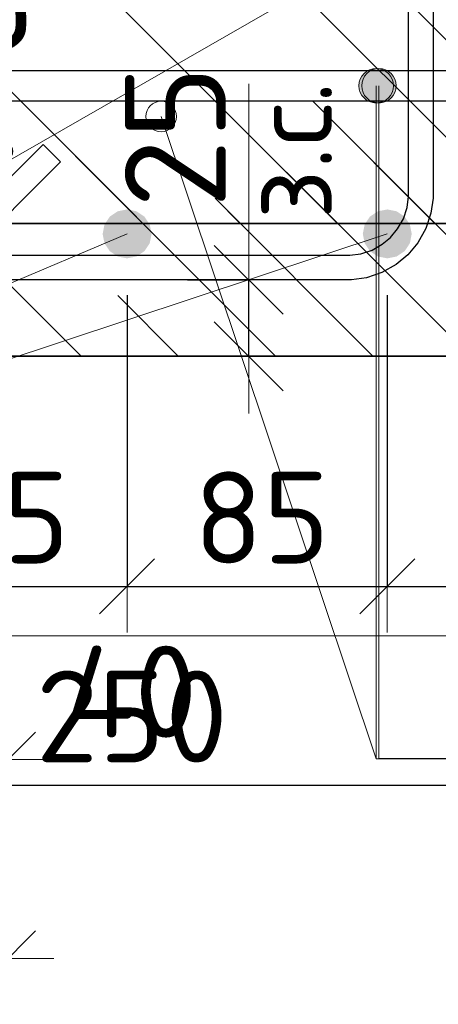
# Model space of a CAD drawing. Header units: metres. Extents: x -38 to 107, y -15 to 21.
# Tile 134 of 254: x 72.385 to 72.521, y 5.151 to 5.473. Entities that reach past the tile are written whole.
import ezdxf

# ---------------------------------------------------------------- set-up
doc = ezdxf.new("R2010")
doc.units = ezdxf.units.M
doc.header["$PDMODE"] = 65
for name, color, linetype, lineweight in [('XR$3$Арм.стержн. Хомут', 240, 'Continuous', 35), ('XR$3$Арм.стержн.горизонт. 1', 180, 'Continuous', 35), ('XR$3$Размерная линия (1)', 7, 'Continuous', 13), ('XR$3$Размерная линия_ общее', 7, 'Continuous', 13), ('XR$4$Арм. стержнями нижней зоны', 180, 'Continuous', 35), ('XR$4$Арм.стержн. Арматура края', 96, 'Continuous', 35), ('XR$4$Размерная линия (1)', 7, 'Continuous', 13), ('XR$5$Текст_ примечание', 7, 'Continuous', 13), ('XR$6$Арм. стержнями нижней зоны', 180, 'Continuous', 35), ('XR$6$Арм.стержн. Арматура края', 96, 'Continuous', 35), ('XR$6$Размерная линия (1)', 7, 'Continuous', 13)]:
    doc.layers.add(name, color=color, linetype=linetype, lineweight=lineweight)
doc.styles.add('ISOCPEUR', font='txt')
doc.dimstyles.new('DIMSTYLE_11', dxfattribs={"dimtxt": 0.033, "dimasz": 0.0375, "dimexe": 0, "dimexo": 0, "dimgap": 0.0165, "dimtad": 2, "dimdec": 0, "dimlfac": 1000, "dimrnd": 1, "dimzin": 12, "dimdsep": 46, "dimtxsty": 'ISOCPEUR', "dimblk1": 'ALL_ML_STRICH', "dimblk2": 'ALL_ML_STRICH', "dimsah": 1, "dimcen": 0, "dimclrd": 7, "dimclre": 256, "dimclrt": 7, "dimadec": 0, "dimazin": 0, "dimtfac": 1, "dimtdec": 0, "dimtix": 1, "dimtmove": 2, "dimatfit": 3, "dimfxl": 0, "dimtvp": 1.2, "dimtzin": 0, "dimlwd": 0, "dimlwe": -3, "dimarcsym": 0})
doc.dimstyles.new('DIMSTYLE_12', dxfattribs={"dimtxt": 0.03, "dimasz": 0.03, "dimexe": 0, "dimexo": 0, "dimgap": 0.015, "dimtad": 2, "dimdec": 0, "dimlfac": 1000, "dimrnd": 1, "dimzin": 12, "dimdsep": 46, "dimtxsty": 'ISOCPEUR', "dimblk1": 'ALL_ML_STRICH', "dimblk2": 'ALL_ML_STRICH', "dimsah": 1, "dimcen": 0, "dimclrd": 7, "dimclre": 256, "dimclrt": 7, "dimadec": 0, "dimazin": 0, "dimtfac": 1, "dimtdec": 0, "dimtix": 1, "dimtmove": 2, "dimatfit": 3, "dimfxl": 0, "dimtzin": 0, "dimlwd": 0, "dimlwe": -3, "dimarcsym": 0})
doc.dimstyles.new('DIMSTYLE_14', dxfattribs={"dimtxt": 0.03, "dimasz": 0.03, "dimexe": 0, "dimexo": 0, "dimgap": 0.015, "dimtad": 2, "dimdec": 0, "dimlfac": 1000, "dimrnd": 1, "dimzin": 12, "dimdsep": 46, "dimtxsty": 'ISOCPEUR', "dimblk1": 'ALL_ML_STRICH', "dimblk2": 'ALL_ML_STRICH', "dimsah": 1, "dimcen": 0, "dimclrd": 7, "dimclre": 256, "dimclrt": 7, "dimadec": 0, "dimazin": 0, "dimtfac": 1, "dimtdec": 0, "dimtix": 1, "dimtmove": 2, "dimatfit": 3, "dimfxl": 0, "dimtvp": 1.2, "dimtzin": 0, "dimlwd": 0, "dimlwe": -3, "dimarcsym": 0})
pattern_1 = [(135, (0, 0), (-0.031819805, -0.031819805), [0.4, -0.05, 0, -0.05]), (135, (-0.01591, -0.01591), (-0.031819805, -0.031819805), [0.8, -0.1, 0.1, -0.1])]

# ---------------------------------------------------------------- blocks, each defined once
blk = doc.blocks.new('ALL_ML_STRICH')
at = {"color": 0, "linetype": 'ByBlock', "lineweight": -2}
for p, q in [((0, -0.5), (0, 0.5)), ((-0.3, -0.3), (0.3, 0.3)), ((-1, 0), (0.5, 0))]:
    blk.add_line(p, q, dxfattribs=at)
blk = doc.blocks.new('*D78')
at = {"layer": 'DEFPOINTS', "color": 7, "linetype": 'Continuous', "lineweight": 13, "transparency": 33554687}
for p in [(72.29474, 5.36307), (72.5447, 5.36307), (72.29474, 5.22283)]:
    blk.add_point(p, dxfattribs=at)
at = {"layer": 'XR$3$Размерная линия (1)', "color": 9, "linetype": 'Continuous', "lineweight": -2, "true_color": 0xc7c7c7, "transparency": 33554687}
for p, q in [((72.29474, 5.34307), (72.29474, 5.22283)), ((72.5447, 5.34307), (72.5447, 5.22283))]:
    blk.add_line(p, q, dxfattribs=at)
at = {"layer": 'XR$3$Размерная линия (1)', "color": 7, "linetype": 'Continuous', "lineweight": -2, "transparency": 33554687}
blk.add_line((72.29474, 5.22283), (72.5447, 5.22283), dxfattribs=at)
at = {"layer": 'XR$3$Размерная линия (1)', "color": 7, "linetype": 'Continuous', "lineweight": 13, "transparency": 33554687, "xscale": 0.03, "yscale": 0.03, "zscale": 0.03, "rotation": 180}
blk.add_blockref('ALL_ML_STRICH', (72.29474, 5.22283), dxfattribs=at)
at = {"layer": 'XR$3$Размерная линия (1)', "color": 7, "linetype": 'Continuous', "lineweight": 13, "transparency": 33554687, "xscale": 0.03, "yscale": 0.03, "zscale": 0.03}
blk.add_blockref('ALL_ML_STRICH', (72.5447, 5.22283), dxfattribs=at)
at = {"layer": 'XR$3$Размерная линия (1)', "color": 7, "linetype": 'Continuous', "lineweight": 13, "transparency": 33554687, "insert": (72.42122, 5.24533), "char_height": 0.03, "width": 0.09, "attachment_point": 5, "style": 'ISOCPEUR'}
blk.add_mtext('\\A1;{250}', dxfattribs=at)
blk = doc.blocks.new('*D83')
at = {"layer": 'DEFPOINTS', "color": 7, "linetype": 'Continuous', "lineweight": 13, "transparency": 33554687}
for p in [(72.33466, 5.40307), (72.41966, 5.40307), (72.33466, 5.28783)]:
    blk.add_point(p, dxfattribs=at)
at = {"layer": 'XR$3$Размерная линия (1)', "color": 9, "linetype": 'Continuous', "lineweight": -2, "true_color": 0xc7c7c7, "transparency": 33554687}
for p, q in [((72.33466, 5.38307), (72.33466, 5.28783)), ((72.41966, 5.38307), (72.41966, 5.28783))]:
    blk.add_line(p, q, dxfattribs=at)
at = {"layer": 'XR$3$Размерная линия (1)', "color": 7, "linetype": 'Continuous', "lineweight": -2, "transparency": 33554687}
blk.add_line((72.33466, 5.28783), (72.41966, 5.28783), dxfattribs=at)
at = {"layer": 'XR$3$Размерная линия (1)', "color": 7, "linetype": 'Continuous', "lineweight": 13, "transparency": 33554687, "xscale": 0.03, "yscale": 0.03, "zscale": 0.03, "rotation": 180}
blk.add_blockref('ALL_ML_STRICH', (72.33466, 5.28783), dxfattribs=at)
at = {"layer": 'XR$3$Размерная линия (1)', "color": 7, "linetype": 'Continuous', "lineweight": 13, "transparency": 33554687, "xscale": 0.03, "yscale": 0.03, "zscale": 0.03}
blk.add_blockref('ALL_ML_STRICH', (72.41966, 5.28783), dxfattribs=at)
at = {"layer": 'XR$3$Размерная линия (1)', "color": 7, "linetype": 'Continuous', "lineweight": 13, "transparency": 33554687, "insert": (72.37866, 5.31033), "char_height": 0.03, "width": 0.06, "attachment_point": 5, "style": 'ISOCPEUR'}
blk.add_mtext('\\A1;{85}', dxfattribs=at)
blk = doc.blocks.new('*D84')
at = {"layer": 'DEFPOINTS', "color": 7, "linetype": 'Continuous', "lineweight": 13, "transparency": 33554687}
for p in [(72.41966, 5.40307), (72.50474, 5.40307), (72.41966, 5.28783)]:
    blk.add_point(p, dxfattribs=at)
at = {"layer": 'XR$3$Размерная линия (1)', "color": 9, "linetype": 'Continuous', "lineweight": -2, "true_color": 0xc7c7c7, "transparency": 33554687}
for p, q in [((72.41966, 5.38307), (72.41966, 5.28783)), ((72.50474, 5.38307), (72.50474, 5.28783))]:
    blk.add_line(p, q, dxfattribs=at)
at = {"layer": 'XR$3$Размерная линия (1)', "color": 7, "linetype": 'Continuous', "lineweight": -2, "transparency": 33554687}
blk.add_line((72.41966, 5.28783), (72.50474, 5.28783), dxfattribs=at)
at = {"layer": 'XR$3$Размерная линия (1)', "color": 7, "linetype": 'Continuous', "lineweight": 13, "transparency": 33554687, "xscale": 0.03, "yscale": 0.03, "zscale": 0.03, "rotation": 180}
blk.add_blockref('ALL_ML_STRICH', (72.41966, 5.28783), dxfattribs=at)
at = {"layer": 'XR$3$Размерная линия (1)', "color": 7, "linetype": 'Continuous', "lineweight": 13, "transparency": 33554687, "xscale": 0.03, "yscale": 0.03, "zscale": 0.03}
blk.add_blockref('ALL_ML_STRICH', (72.50474, 5.28783), dxfattribs=at)
at = {"layer": 'XR$3$Размерная линия (1)', "color": 7, "linetype": 'Continuous', "lineweight": 13, "transparency": 33554687, "insert": (72.4637, 5.31033), "char_height": 0.03, "width": 0.06, "attachment_point": 5, "style": 'ISOCPEUR'}
blk.add_mtext('\\A1;{85}', dxfattribs=at)
blk = doc.blocks.new('*D85')
at = {"layer": 'DEFPOINTS', "color": 7, "linetype": 'Continuous', "lineweight": 13, "transparency": 33554687}
for p in [(72.50474, 5.40307), (72.5447, 5.36307), (72.50474, 5.28783)]:
    blk.add_point(p, dxfattribs=at)
at = {"layer": 'XR$3$Размерная линия (1)', "color": 9, "linetype": 'Continuous', "lineweight": -2, "true_color": 0xc7c7c7, "transparency": 33554687}
for p, q in [((72.50474, 5.38307), (72.50474, 5.28783)), ((72.5447, 5.34307), (72.5447, 5.28783))]:
    blk.add_line(p, q, dxfattribs=at)
at = {"layer": 'XR$3$Размерная линия (1)', "color": 7, "linetype": 'Continuous', "lineweight": -2, "transparency": 33554687}
blk.add_line((72.50474, 5.28783), (72.5447, 5.28783), dxfattribs=at)
at = {"layer": 'XR$3$Размерная линия (1)', "color": 7, "linetype": 'Continuous', "lineweight": 13, "transparency": 33554687, "xscale": 0.03, "yscale": 0.03, "zscale": 0.03, "rotation": 180}
blk.add_blockref('ALL_ML_STRICH', (72.50474, 5.28783), dxfattribs=at)
at = {"layer": 'XR$3$Размерная линия (1)', "color": 7, "linetype": 'Continuous', "lineweight": 13, "transparency": 33554687, "xscale": 0.03, "yscale": 0.03, "zscale": 0.03}
blk.add_blockref('ALL_ML_STRICH', (72.5447, 5.28783), dxfattribs=at)
at = {"layer": 'XR$3$Размерная линия (1)', "color": 7, "linetype": 'Continuous', "lineweight": 13, "transparency": 33554687, "insert": (72.58504, 5.31003), "char_height": 0.03, "width": 0.06, "attachment_point": 5, "style": 'ISOCPEUR'}
blk.add_mtext('\\A1;{40}', dxfattribs=at)
blk = doc.blocks.new('*D91')
at = {"layer": 'DEFPOINTS', "color": 7, "linetype": 'Continuous', "lineweight": 13, "transparency": 33554687}
for p in [(72.29474, 5.45544), (72.29474, 5.42045), (72.31974, 5.41545)]:
    blk.add_point(p, dxfattribs=at)
at = {"layer": 'XR$3$Размерная линия_ общее', "color": 253, "linetype": 'Continuous', "lineweight": -2, "true_color": 0xa0a0a0, "transparency": 33554687}
for p, q in [((72.29474, 5.44045), (72.29474, 5.45544)), ((72.31974, 5.43545), (72.31974, 5.45544))]:
    blk.add_line(p, q, dxfattribs=at)
at = {"layer": 'XR$3$Размерная линия_ общее', "color": 7, "linetype": 'Continuous', "lineweight": -2, "transparency": 33554687}
blk.add_line((72.29474, 5.45544), (72.31974, 5.45544), dxfattribs=at)
at = {"layer": 'XR$3$Размерная линия_ общее', "color": 7, "linetype": 'Continuous', "lineweight": 13, "transparency": 33554687, "xscale": 0.0375, "yscale": 0.0375, "zscale": 0.0375, "rotation": 180}
blk.add_blockref('ALL_ML_STRICH', (72.29474, 5.45544), dxfattribs=at)
at = {"layer": 'XR$3$Размерная линия_ общее', "color": 7, "linetype": 'Continuous', "lineweight": 13, "transparency": 33554687, "xscale": 0.0375, "yscale": 0.0375, "zscale": 0.0375}
blk.add_blockref('ALL_ML_STRICH', (72.31974, 5.45544), dxfattribs=at)
at = {"layer": 'XR$3$Размерная линия_ общее', "color": 7, "linetype": 'Continuous', "lineweight": 13, "transparency": 33554687, "insert": (72.36647, 5.47944), "char_height": 0.033, "width": 0.066, "attachment_point": 5, "style": 'ISOCPEUR'}
blk.add_mtext('\\A1;{25}', dxfattribs=at)
at = {"layer": 'XR$3$Размерная линия_ общее', "color": 7, "linetype": 'Continuous', "lineweight": 13, "transparency": 33554687, "insert": (72.33952, 5.45523), "char_height": 0.027, "width": 0.00135, "attachment_point": 1, "line_spacing_factor": 0.60241, "style": 'ISOCPEUR'}
blk.add_mtext('з.с.', dxfattribs=at)
blk = doc.blocks.new('*D92')
at = {"layer": 'DEFPOINTS', "color": 7, "linetype": 'Continuous', "lineweight": 13, "transparency": 33554687}
for p in [(72.41944, 5.38807), (72.42444, 5.36307), (72.45943, 5.36307)]:
    blk.add_point(p, dxfattribs=at)
at = {"layer": 'XR$3$Размерная линия_ общее', "color": 253, "linetype": 'Continuous', "lineweight": -2, "true_color": 0xa0a0a0, "transparency": 33554687}
for p, q in [((72.43944, 5.38807), (72.45943, 5.38807)), ((72.44444, 5.36307), (72.45943, 5.36307))]:
    blk.add_line(p, q, dxfattribs=at)
at = {"layer": 'XR$3$Размерная линия_ общее', "color": 7, "linetype": 'Continuous', "lineweight": -2, "transparency": 33554687}
blk.add_line((72.45943, 5.36307), (72.45943, 5.38807), dxfattribs=at)
at = {"layer": 'XR$3$Размерная линия_ общее', "color": 7, "linetype": 'Continuous', "lineweight": 13, "transparency": 33554687, "xscale": 0.0375, "yscale": 0.0375, "zscale": 0.0375}
for p, rotation in [((72.45943, 5.38807), 90), ((72.45943, 5.36307), 270)]:
    blk.add_blockref('ALL_ML_STRICH', p, dxfattribs=dict(at, rotation=rotation))
at = {"layer": 'XR$3$Размерная линия_ общее', "color": 7, "linetype": 'Continuous', "lineweight": 13, "transparency": 33554687, "insert": (72.45964, 5.40784), "char_height": 0.027, "width": 0.00135, "attachment_point": 1, "rotation": 90, "line_spacing_factor": 0.60241, "style": 'ISOCPEUR'}
blk.add_mtext('з.с.', dxfattribs=at)
at = {"layer": 'XR$3$Размерная линия_ общее', "color": 7, "linetype": 'Continuous', "lineweight": 13, "transparency": 33554687, "insert": (72.43543, 5.43479), "char_height": 0.033, "width": 0.066, "attachment_point": 5, "rotation": 90, "style": 'ISOCPEUR'}
blk.add_mtext('\\A1;{25}', dxfattribs=at)
blk = doc.blocks.new('*D386')
at = {"layer": 'DEFPOINTS', "color": 7, "linetype": 'Continuous', "lineweight": 13, "transparency": 33554687}
for p in [(72.13078, 5.30648), (72.38074, 5.30648), (72.13078, 5.16625)]:
    blk.add_point(p, dxfattribs=at)
at = {"layer": 'XR$4$Размерная линия (1)', "color": 9, "linetype": 'Continuous', "lineweight": -2, "true_color": 0xc7c7c7, "transparency": 33554687}
for p, q in [((72.13078, 5.28648), (72.13078, 5.16625)), ((72.38074, 5.28648), (72.38074, 5.16625))]:
    blk.add_line(p, q, dxfattribs=at)
at = {"layer": 'XR$4$Размерная линия (1)', "color": 7, "linetype": 'Continuous', "lineweight": -2, "transparency": 33554687}
blk.add_line((72.13078, 5.16625), (72.38074, 5.16625), dxfattribs=at)
at = {"layer": 'XR$4$Размерная линия (1)', "color": 7, "linetype": 'Continuous', "lineweight": 13, "transparency": 33554687, "xscale": 0.03, "yscale": 0.03, "zscale": 0.03, "rotation": 180}
blk.add_blockref('ALL_ML_STRICH', (72.13078, 5.16625), dxfattribs=at)
at = {"layer": 'XR$4$Размерная линия (1)', "color": 7, "linetype": 'Continuous', "lineweight": 13, "transparency": 33554687, "xscale": 0.03, "yscale": 0.03, "zscale": 0.03}
blk.add_blockref('ALL_ML_STRICH', (72.38074, 5.16625), dxfattribs=at)
at = {"layer": 'XR$4$Размерная линия (1)', "color": 7, "linetype": 'Continuous', "lineweight": 13, "transparency": 33554687, "insert": (72.25726, 5.18875), "char_height": 0.03, "width": 0.09, "attachment_point": 5, "style": 'ISOCPEUR'}
blk.add_mtext('\\A1;{250}', dxfattribs=at)
blk = doc.blocks.new('*D393')
at = {"layer": 'DEFPOINTS', "color": 7, "linetype": 'Continuous', "lineweight": 13, "transparency": 33554687}
for p in [(72.34078, 5.34648), (72.38074, 5.30648), (72.34078, 5.23125)]:
    blk.add_point(p, dxfattribs=at)
at = {"layer": 'XR$4$Размерная линия (1)', "color": 9, "linetype": 'Continuous', "lineweight": -2, "true_color": 0xc7c7c7, "transparency": 33554687}
for p, q in [((72.34078, 5.32648), (72.34078, 5.23125)), ((72.38074, 5.28648), (72.38074, 5.23125))]:
    blk.add_line(p, q, dxfattribs=at)
at = {"layer": 'XR$4$Размерная линия (1)', "color": 7, "linetype": 'Continuous', "lineweight": -2, "transparency": 33554687}
blk.add_line((72.34078, 5.23125), (72.38074, 5.23125), dxfattribs=at)
at = {"layer": 'XR$4$Размерная линия (1)', "color": 7, "linetype": 'Continuous', "lineweight": 13, "transparency": 33554687, "xscale": 0.03, "yscale": 0.03, "zscale": 0.03, "rotation": 180}
blk.add_blockref('ALL_ML_STRICH', (72.34078, 5.23125), dxfattribs=at)
at = {"layer": 'XR$4$Размерная линия (1)', "color": 7, "linetype": 'Continuous', "lineweight": 13, "transparency": 33554687, "xscale": 0.03, "yscale": 0.03, "zscale": 0.03}
blk.add_blockref('ALL_ML_STRICH', (72.38074, 5.23125), dxfattribs=at)
at = {"layer": 'XR$4$Размерная линия (1)', "color": 7, "linetype": 'Continuous', "lineweight": 13, "transparency": 33554687, "insert": (72.42108, 5.25344), "char_height": 0.03, "width": 0.06, "attachment_point": 5, "style": 'ISOCPEUR'}
blk.add_mtext('\\A1;{40}', dxfattribs=at)
blk = doc.blocks.new('*D1035')
at = {"layer": 'DEFPOINTS', "color": 7, "linetype": 'Continuous', "lineweight": 13, "transparency": 33554687}
for p in [(72.13078, 5.30648), (72.38074, 5.30648), (72.13078, 5.16625)]:
    blk.add_point(p, dxfattribs=at)
at = {"layer": 'XR$6$Размерная линия (1)', "color": 9, "linetype": 'Continuous', "lineweight": -2, "true_color": 0xc7c7c7, "transparency": 33554687}
for p, q in [((72.13078, 5.28648), (72.13078, 5.16625)), ((72.38074, 5.28648), (72.38074, 5.16625))]:
    blk.add_line(p, q, dxfattribs=at)
at = {"layer": 'XR$6$Размерная линия (1)', "color": 7, "linetype": 'Continuous', "lineweight": -2, "transparency": 33554687}
blk.add_line((72.13078, 5.16625), (72.38074, 5.16625), dxfattribs=at)
at = {"layer": 'XR$6$Размерная линия (1)', "color": 7, "linetype": 'Continuous', "lineweight": 13, "transparency": 33554687, "xscale": 0.03, "yscale": 0.03, "zscale": 0.03, "rotation": 180}
blk.add_blockref('ALL_ML_STRICH', (72.13078, 5.16625), dxfattribs=at)
at = {"layer": 'XR$6$Размерная линия (1)', "color": 7, "linetype": 'Continuous', "lineweight": 13, "transparency": 33554687, "xscale": 0.03, "yscale": 0.03, "zscale": 0.03}
blk.add_blockref('ALL_ML_STRICH', (72.38074, 5.16625), dxfattribs=at)
at = {"layer": 'XR$6$Размерная линия (1)', "color": 7, "linetype": 'Continuous', "lineweight": 13, "transparency": 33554687, "insert": (72.25726, 5.18875), "char_height": 0.03, "width": 0.09, "attachment_point": 5, "style": 'ISOCPEUR'}
blk.add_mtext('\\A1;{250}', dxfattribs=at)
blk = doc.blocks.new('*D1042')
at = {"layer": 'DEFPOINTS', "color": 7, "linetype": 'Continuous', "lineweight": 13, "transparency": 33554687}
for p in [(72.34078, 5.34648), (72.38074, 5.30648), (72.34078, 5.23125)]:
    blk.add_point(p, dxfattribs=at)
at = {"layer": 'XR$6$Размерная линия (1)', "color": 9, "linetype": 'Continuous', "lineweight": -2, "true_color": 0xc7c7c7, "transparency": 33554687}
for p, q in [((72.34078, 5.32648), (72.34078, 5.23125)), ((72.38074, 5.28648), (72.38074, 5.23125))]:
    blk.add_line(p, q, dxfattribs=at)
at = {"layer": 'XR$6$Размерная линия (1)', "color": 7, "linetype": 'Continuous', "lineweight": -2, "transparency": 33554687}
blk.add_line((72.34078, 5.23125), (72.38074, 5.23125), dxfattribs=at)
at = {"layer": 'XR$6$Размерная линия (1)', "color": 7, "linetype": 'Continuous', "lineweight": 13, "transparency": 33554687, "xscale": 0.03, "yscale": 0.03, "zscale": 0.03, "rotation": 180}
blk.add_blockref('ALL_ML_STRICH', (72.34078, 5.23125), dxfattribs=at)
at = {"layer": 'XR$6$Размерная линия (1)', "color": 7, "linetype": 'Continuous', "lineweight": 13, "transparency": 33554687, "xscale": 0.03, "yscale": 0.03, "zscale": 0.03}
blk.add_blockref('ALL_ML_STRICH', (72.38074, 5.23125), dxfattribs=at)
at = {"layer": 'XR$6$Размерная линия (1)', "color": 7, "linetype": 'Continuous', "lineweight": 13, "transparency": 33554687, "insert": (72.42108, 5.25344), "char_height": 0.03, "width": 0.06, "attachment_point": 5, "style": 'ISOCPEUR'}
blk.add_mtext('\\A1;{40}', dxfattribs=at)

msp = doc.modelspace()

# ---------------------------------------------------------------- hatches: boundary and pattern name
at = {"linetype": 'Continuous', "lineweight": 25, "transparency": 33554687}
h = msp.add_hatch(dxfattribs=at)
h.set_pattern_fill('__________540', scale=0.015, style=0, pattern_type=2)
h.set_pattern_definition(pattern_1)
h.paths.add_polyline_path([(72.5447, 5.66307), (72.2947, 5.66307), (72.2947, 5.36307), (72.5447, 5.36307)], flags=0)
at = {"linetype": 'Continuous', "lineweight": 13, "transparency": 33554687}
h = msp.add_hatch(dxfattribs=at)
h.set_pattern_fill('__________540', scale=0.015, style=0, pattern_type=2)
h.set_pattern_definition(pattern_1)
h.paths.add_polyline_path([(72.38074, 5.60648), (72.38074, 5.40648), (72.56291, 5.40648), (72.56291, 5.60648)], flags=0)
h = msp.add_hatch(dxfattribs=at)
h.set_pattern_fill('__________540', scale=0.015, style=0, pattern_type=2)
h.set_pattern_definition(pattern_1)
h.paths.add_polyline_path([(72.38074, 5.60648), (72.38074, 5.40648), (72.56291, 5.40648), (72.56291, 5.60648)], flags=0)
at = {"layer": 'XR$3$Арм.стержн.горизонт. 1', "linetype": 'Continuous', "lineweight": 50, "transparency": 33554687}
for points in [[(72.42766, 5.40307), (72.42706, 5.40613), (72.42532, 5.40872), (72.42273, 5.41046), (72.41966, 5.41107), (72.4166, 5.41046), (72.41401, 5.40872), (72.41227, 5.40613), (72.41166, 5.40307), (72.41227, 5.40001), (72.41401, 5.39741), (72.4166, 5.39568), (72.41966, 5.39507), (72.42273, 5.39568), (72.42532, 5.39741), (72.42706, 5.40001)], [(72.51274, 5.40307), (72.51213, 5.40613), (72.5104, 5.40872), (72.5078, 5.41046), (72.50474, 5.41107), (72.50168, 5.41046), (72.49908, 5.40872), (72.49735, 5.40613), (72.49674, 5.40307), (72.49735, 5.40001), (72.49908, 5.39741), (72.50168, 5.39568), (72.50474, 5.39507), (72.5078, 5.39568), (72.5104, 5.39741), (72.51213, 5.40001)]]:
    msp.add_hatch(color=7, dxfattribs=at).paths.add_polyline_path(points)
at = {"layer": 'XR$4$Арм. стержнями нижней зоны', "linetype": 'Continuous', "lineweight": 13, "transparency": 33554687}
for points in [[(72.49627, 5.45429), (72.50595, 5.45429), (72.50392, 5.45632)], [(72.49627, 5.45429), (72.50392, 5.45632), (72.4983, 5.45632)], [(72.4983, 5.45632), (72.50392, 5.45632), (72.50111, 5.45711)], [(72.49549, 5.45148), (72.50674, 5.45148), (72.50595, 5.45429)], [(72.49549, 5.45148), (72.50595, 5.45429), (72.49627, 5.45429)], [(72.49627, 5.44867), (72.50674, 5.45148), (72.49549, 5.45148)], [(72.49627, 5.44867), (72.50595, 5.44867), (72.50674, 5.45148)], [(72.4983, 5.44664), (72.50595, 5.44867), (72.49627, 5.44867)], [(72.4983, 5.44664), (72.50392, 5.44664), (72.50595, 5.44867)], [(72.50392, 5.44664), (72.4983, 5.44664), (72.50111, 5.44586)]]:
    msp.add_hatch(color=7, dxfattribs=at).paths.add_polyline_path(points)
at = {"layer": 'XR$6$Арм. стержнями нижней зоны', "linetype": 'Continuous', "lineweight": 13, "transparency": 33554687}
for points in [[(72.49716, 5.45429), (72.50684, 5.45429), (72.50481, 5.45632)], [(72.49716, 5.45429), (72.50481, 5.45632), (72.49919, 5.45632)], [(72.49919, 5.45632), (72.50481, 5.45632), (72.502, 5.45711)], [(72.49637, 5.45148), (72.50762, 5.45148), (72.50684, 5.45429)], [(72.49637, 5.45148), (72.50684, 5.45429), (72.49716, 5.45429)], [(72.49716, 5.44867), (72.50762, 5.45148), (72.49637, 5.45148)], [(72.49716, 5.44867), (72.50684, 5.44867), (72.50762, 5.45148)], [(72.49919, 5.44664), (72.50684, 5.44867), (72.49716, 5.44867)], [(72.49919, 5.44664), (72.50481, 5.44664), (72.50684, 5.44867)], [(72.50481, 5.44664), (72.49919, 5.44664), (72.502, 5.44586)]]:
    msp.add_hatch(color=7, dxfattribs=at).paths.add_polyline_path(points)

# ---------------------------------------------------------------- linework, layer by layer
at = {"color": 7, "linetype": 'Continuous', "lineweight": 13, "transparency": 33554687}
for p, q in [((72.45943, 5.38807), (72.45943, 5.45207)), ((72.43078, 5.44143), (72.50111, 5.23144)), ((72.43078, 5.44143), (72.50111, 5.23144))]:
    msp.add_line(p, q, dxfattribs=at)
at = {"color": 7, "linetype": 'Continuous', "lineweight": 35, "transparency": 33554687}
for p, q in [((72.38074, 5.40648), (72.56291, 5.40648)), ((72.38074, 5.40648), (72.56291, 5.40648)), ((72.2947, 5.36307), (72.5447, 5.36307))]:
    msp.add_line(p, q, dxfattribs=at)
at = {"color": 7, "linetype": 'Continuous', "lineweight": 13, "transparency": 33554687}
msp.add_circle((72.43078, 5.44143), 0.005, dxfattribs=at)
msp.add_circle((72.43078, 5.44143), 0.005, dxfattribs=at)
at = {"layer": 'XR$3$Арм.стержн. Хомут', "color": 40, "linetype": 'Continuous', "lineweight": 25, "transparency": 33554687}
for points in [[(72.5197, 5.60739), (72.5197, 5.41474), (72.51902, 5.40986), (72.51735, 5.40478), (72.51473, 5.40011), (72.51151, 5.39626), (72.50766, 5.39304), (72.50299, 5.39042), (72.49791, 5.38875), (72.49303, 5.38807), (72.34634, 5.38807)], [(72.5197, 5.60739), (72.5197, 5.41474), (72.51902, 5.40986), (72.51735, 5.40478), (72.51473, 5.40011), (72.51151, 5.39626), (72.50766, 5.39304), (72.50299, 5.39042), (72.49791, 5.38875), (72.49303, 5.38807), (72.34634, 5.38807)], [(72.5197, 5.60739), (72.5197, 5.41474), (72.51902, 5.40986), (72.51735, 5.40478), (72.51473, 5.40011), (72.51151, 5.39626), (72.50766, 5.39304), (72.50299, 5.39042), (72.49791, 5.38875), (72.49303, 5.38807), (72.34634, 5.38807)], [(72.3469, 5.39607), (72.49247, 5.39607), (72.49609, 5.39657), (72.49975, 5.39778), (72.5031, 5.39966), (72.50583, 5.40194), (72.50811, 5.40467), (72.50999, 5.40802), (72.5112, 5.41168), (72.5117, 5.4153), (72.5117, 5.60684)], [(72.3469, 5.39607), (72.49247, 5.39607), (72.49609, 5.39657), (72.49975, 5.39778), (72.5031, 5.39966), (72.50583, 5.40194), (72.50811, 5.40467), (72.50999, 5.40802), (72.5112, 5.41168), (72.5117, 5.4153), (72.5117, 5.60684)], [(72.3469, 5.39607), (72.49247, 5.39607), (72.49609, 5.39657), (72.49975, 5.39778), (72.5031, 5.39966), (72.50583, 5.40194), (72.50811, 5.40467), (72.50999, 5.40802), (72.5112, 5.41168), (72.5117, 5.4153), (72.5117, 5.60684)], [(72.36154, 5.40165), (72.39221, 5.43233), (72.39787, 5.42667), (72.36699, 5.3958)], [(72.36154, 5.40165), (72.39221, 5.43233), (72.39787, 5.42667), (72.36699, 5.3958)], [(72.36154, 5.40165), (72.39221, 5.43233), (72.39787, 5.42667), (72.36699, 5.3958)]]:
    msp.add_lwpolyline(points, dxfattribs=at)
at = {"layer": 'XR$3$Арм.стержн.горизонт. 1', "color": 7, "linetype": 'Continuous', "lineweight": 13, "transparency": 33554687}
for q in [(72.50474, 5.49807), (72.41966, 5.40307), (72.50474, 5.40307)]:
    msp.add_line((72.11391, 5.27357), q, dxfattribs=at)
at = {"layer": 'XR$4$Арм. стержнями нижней зоны', "color": 7, "linetype": 'Continuous', "lineweight": 13, "transparency": 33554687}
for p, q in [((72.50111, 5.45711), (72.50111, 5.45711)), ((72.49549, 5.45148), (72.49549, 5.45148)), ((72.50111, 5.23144), (72.50111, 5.45148)), ((72.50674, 5.45148), (72.50674, 5.45148)), ((72.50111, 5.44586), (72.50111, 5.44586)), ((72.50111, 5.23144), (72.72711, 5.23144))]:
    msp.add_line(p, q, dxfattribs=at)
at = {"layer": 'XR$4$Арм. стержнями нижней зоны', "color": 4, "linetype": 'Continuous', "lineweight": 25, "transparency": 33554687}
msp.add_lwpolyline([(72.15574, 5.45648), (72.56791, 5.45648), (72.56791, 5.44648), (72.15574, 5.44648), (72.15574, 5.45648)], dxfattribs=at)
at = {"layer": 'XR$4$Арм. стержнями нижней зоны', "color": 7, "linetype": 'Continuous', "lineweight": 13, "transparency": 33554687}
msp.add_circle((72.50111, 5.45148), 0.00563, dxfattribs=at)
at = {"layer": 'XR$4$Арм.стержн. Арматура края', "color": 4, "linetype": 'Continuous', "lineweight": 25, "transparency": 33554687}
for points in [[(72.56791, 5.44648), (72.1843, 5.44648), (72.17909, 5.44721), (72.17365, 5.449), (72.16864, 5.45181), (72.16451, 5.45525), (72.16106, 5.45938), (72.15826, 5.46439), (72.15646, 5.46983), (72.15574, 5.47505), (72.15574, 5.55192), (72.15646, 5.55713), (72.15826, 5.56257), (72.16106, 5.56758), (72.16451, 5.57171), (72.16864, 5.57516), (72.17365, 5.57796), (72.17909, 5.57976), (72.1843, 5.58048), (72.56791, 5.58048)], [(72.56791, 5.57048), (72.185, 5.57048), (72.18136, 5.56998), (72.17769, 5.56877), (72.17434, 5.56689), (72.17161, 5.56461), (72.16933, 5.56188), (72.16745, 5.55853), (72.16624, 5.55486), (72.16574, 5.55122), (72.16574, 5.47574), (72.16624, 5.4721), (72.16745, 5.46844), (72.16933, 5.46508), (72.17161, 5.46235), (72.17434, 5.46008), (72.17769, 5.4582), (72.18136, 5.45699), (72.185, 5.45648), (72.56791, 5.45648)]]:
    msp.add_lwpolyline(points, dxfattribs=at)
at = {"layer": 'XR$5$Текст_ примечание', "color": 7, "linetype": 'Continuous', "lineweight": 13, "transparency": 33554687}
msp.add_line((86.41979, 5.27171), (67.91979, 5.27171), dxfattribs=at)
at = {"layer": 'XR$6$Арм. стержнями нижней зоны', "color": 7, "linetype": 'Continuous', "lineweight": 13, "transparency": 33554687}
for p, q in [((72.502, 5.45711), (72.502, 5.45711)), ((72.49637, 5.45148), (72.49637, 5.45148)), ((72.502, 5.2316), (72.502, 5.45148)), ((72.50762, 5.45148), (72.50762, 5.45148)), ((72.502, 5.44586), (72.502, 5.44586)), ((72.502, 5.2316), (72.728, 5.2316))]:
    msp.add_line(p, q, dxfattribs=at)
at = {"layer": 'XR$6$Арм. стержнями нижней зоны', "color": 4, "linetype": 'Continuous', "lineweight": 25, "transparency": 33554687}
msp.add_lwpolyline([(72.15574, 5.45648), (72.56791, 5.45648), (72.56791, 5.44648), (72.15574, 5.44648), (72.15574, 5.45648)], dxfattribs=at)
at = {"layer": 'XR$6$Арм. стержнями нижней зоны', "color": 7, "linetype": 'Continuous', "lineweight": 13, "transparency": 33554687}
msp.add_circle((72.502, 5.45148), 0.00563, dxfattribs=at)
at = {"layer": 'XR$6$Арм.стержн. Арматура края', "color": 4, "linetype": 'Continuous', "lineweight": 25, "transparency": 33554687}
for points in [[(72.56791, 5.44648), (72.1843, 5.44648), (72.17909, 5.44721), (72.17365, 5.449), (72.16864, 5.45181), (72.16451, 5.45525), (72.16106, 5.45938), (72.15826, 5.46439), (72.15646, 5.46983), (72.15574, 5.47505), (72.15574, 5.55192), (72.15646, 5.55713), (72.15826, 5.56257), (72.16106, 5.56758), (72.16451, 5.57171), (72.16864, 5.57516), (72.17365, 5.57796), (72.17909, 5.57976), (72.1843, 5.58048), (72.56791, 5.58048)], [(72.56791, 5.57048), (72.185, 5.57048), (72.18136, 5.56998), (72.17769, 5.56877), (72.17434, 5.56689), (72.17161, 5.56461), (72.16933, 5.56188), (72.16745, 5.55853), (72.16624, 5.55486), (72.16574, 5.55122), (72.16574, 5.47574), (72.16624, 5.4721), (72.16745, 5.46844), (72.16933, 5.46508), (72.17161, 5.46235), (72.17434, 5.46008), (72.17769, 5.4582), (72.18136, 5.45699), (72.185, 5.45648), (72.56791, 5.45648)]]:
    msp.add_lwpolyline(points, dxfattribs=at)

# ---------------------------------------------------------------- dimensions: what is measured, and where the dimension line sits
at = {"layer": 'XR$3$Размерная линия (1)', "color": 7, "linetype": 'Continuous', "lineweight": 13, "transparency": 33554687}
for base, p1, p2, dimstyle, picture, middle in [((72.41966, 5.28783), (72.33466, 5.38307), (72.41966, 5.38307), 'DIMSTYLE_12', '*D83', (72.37866, 5.31033)), ((72.50474, 5.28783), (72.41966, 5.38307), (72.50474, 5.38307), 'DIMSTYLE_12', '*D84', (72.4637, 5.31033)), ((72.5447, 5.28783), (72.50474, 5.38307), (72.5447, 5.34307), 'DIMSTYLE_14', '*D85', (72.58504, 5.31003)), ((72.5447, 5.22283), (72.29474, 5.34307), (72.5447, 5.34307), 'DIMSTYLE_12', '*D78', (72.42122, 5.24533))]:
    dim = msp.add_linear_dim(base=base, p1=p1, p2=p2, dimstyle=dimstyle, override={"dimpost": '<>', "dimclrd": 7, "dimclre": 9, "dimclrt": 7, "dimlwd": 0, "dimlwe": 65533}, dxfattribs=at)
    dim.commit()
    dim.dimension.update_dxf_attribs({"geometry": picture, "text_midpoint": middle, "dimtype": 160})
at = {"layer": 'XR$3$Размерная линия_ общее', "color": 7, "linetype": 'Continuous', "lineweight": 13, "transparency": 33554687}
dim = msp.add_linear_dim(base=(72.31974, 5.45544), p1=(72.29474, 5.44045), p2=(72.31974, 5.43545), text='<>\\Xз.с.', dimstyle='DIMSTYLE_11', override={"dimpost": '<>', "dimclrd": 7, "dimclre": 253, "dimclrt": 7, "dimlwd": 0, "dimlwe": 65533}, dxfattribs=at)
dim.commit()
dim.dimension.update_dxf_attribs({"geometry": '*D91', "text_midpoint": (72.36647, 5.47944), "dimtype": 160})
dim = msp.add_linear_dim(base=(72.45943, 5.38807), p1=(72.44444, 5.36307), p2=(72.43944, 5.38807), angle=90, text='<>\\Xз.с.', dimstyle='DIMSTYLE_11', override={"dimpost": '<>', "dimclrd": 7, "dimclre": 253, "dimclrt": 7, "dimlwd": 0, "dimlwe": 65533}, dxfattribs=at)
dim.commit()
dim.dimension.update_dxf_attribs({"geometry": '*D92', "text_midpoint": (72.43543, 5.43479), "dimtype": 160})
at = {"layer": 'XR$4$Размерная линия (1)', "color": 7, "linetype": 'Continuous', "lineweight": 13, "transparency": 33554687}
for base, p1, dimstyle, picture, middle in [((72.38074, 5.23125), (72.34078, 5.32648), 'DIMSTYLE_14', '*D393', (72.42108, 5.25344)), ((72.38074, 5.16625), (72.13078, 5.28648), 'DIMSTYLE_12', '*D386', (72.25726, 5.18875))]:
    dim = msp.add_linear_dim(base=base, p1=p1, p2=(72.38074, 5.28648), dimstyle=dimstyle, override={"dimpost": '<>', "dimclrd": 7, "dimclre": 9, "dimclrt": 7, "dimlwd": 0, "dimlwe": 65533}, dxfattribs=at)
    dim.commit()
    dim.dimension.update_dxf_attribs({"geometry": picture, "text_midpoint": middle, "dimtype": 160})
at = {"layer": 'XR$6$Размерная линия (1)', "color": 7, "linetype": 'Continuous', "lineweight": 13, "transparency": 33554687}
for base, p1, dimstyle, picture, middle in [((72.38074, 5.23125), (72.34078, 5.32648), 'DIMSTYLE_14', '*D1042', (72.42108, 5.25344)), ((72.38074, 5.16625), (72.13078, 5.28648), 'DIMSTYLE_12', '*D1035', (72.25726, 5.18875))]:
    dim = msp.add_linear_dim(base=base, p1=p1, p2=(72.38074, 5.28648), dimstyle=dimstyle, override={"dimpost": '<>', "dimclrd": 7, "dimclre": 9, "dimclrt": 7, "dimlwd": 0, "dimlwe": 65533}, dxfattribs=at)
    dim.commit()
    dim.dimension.update_dxf_attribs({"geometry": picture, "text_midpoint": middle, "dimtype": 160})

doc.saveas('drawing.dxf')
